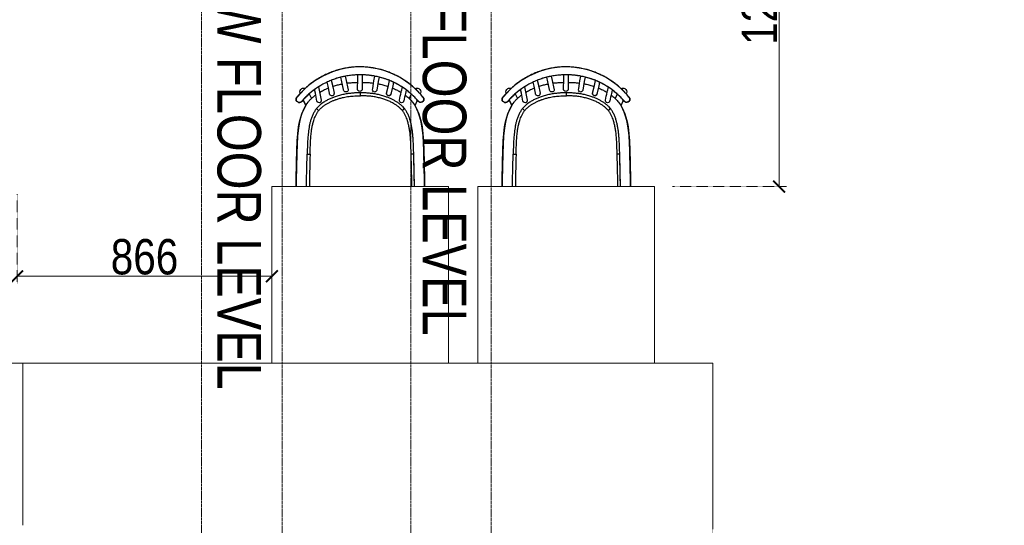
# Model space of a CAD drawing. Header units: millimetres. Extents: x -106827 to 92813, y -35754 to 7831.
# Tile 76 of 160: x -37125 to -33780, y -23568 to -21851. Entities that reach past the tile are written whole.
import ezdxf
from ezdxf.xclip import XClip

# ---------------------------------------------------------------- set-up
doc = ezdxf.new("R2010")
doc.units = ezdxf.units.MM
doc.header["$XCLIPFRAME"] = 2
doc.header["$PDMODE"] = 35
doc.linetypes.add('General Arrangement Plan$0$( Hidden )', pattern=[0.375, 0.25, -0.125])
for name, color, linetype, lineweight in [('General Arrangement Plan$0$DIM', 7, 'Continuous', 13), ('General Arrangement Plan$1$0 Existing_ Walls_Pen_No__1', 7, 'Continuous', 13), ('General Arrangement Plan$1$BEAM', 113, 'Continuous', 9)]:
    doc.layers.add(name, color=color, linetype=linetype, lineweight=lineweight)
doc.layers.add('General Arrangement Plan$1$A - Furniture', color=7, linetype='Continuous', lineweight=5, true_color=0x0066cc)
doc.layers.add('General Arrangement Plan$1$Furniture', color=7, linetype='Continuous')
doc.styles.add('General Arrangement Plan$1$Standard', font='ARIALN.TTF')
doc.styles.add('General Arrangement Plan$1$TMH-TEXT', font='simplex.shx', dxfattribs={"width": 0.8})
doc.dimstyles.new('General Arrangement Plan$1$TFS-Dim', dxfattribs={"dimtxt": 120, "dimasz": 40, "dimexe": 25, "dimexo": 25, "dimgap": 4.5, "dimtad": 1, "dimdec": 0, "dimzin": 0, "dimdsep": 46, "dimtxsty": 'General Arrangement Plan$1$Standard', "dimblk": 'General Arrangement Plan$1$_ArchTick', "dimcen": 0.09, "dimdle": 2, "dimclrd": 256, "dimclre": 8, "dimadec": 0, "dimazin": 0, "dimtfac": 1, "dimtdec": 0, "dimtofl": 0, "dimtmove": 1, "dimatfit": 3, "dimfxl": 1, "dimtolj": 1, "dimtzin": 0, "dimlwd": -1, "dimlwe": -1, "dimarcsym": 0})

# ---------------------------------------------------------------- blocks, each defined once
blk = doc.blocks.new('General Arrangement Plan$1$SPINDLE CHAIR')
at = {"layer": 'General Arrangement Plan$1$Furniture', "extrusion": (0, 0, -1)}
for p, q in [((1282.61, -174.23), (1284.59, -173.49)), ((1284.59, -173.49), (1286.18, -172.96)), ((1286.18, -172.96), (1288.27, -172.52)), ((1288.27, -172.52), (1290.36, -172.19)), ((1290.36, -172.19), (1292.63, -172.04)), ((1292.63, -172.04), (1295.52, -172.09)), ((1295.52, -172.09), (1298.2, -172.42)), ((1298.2, -172.42), (1300.62, -173.03)), ((1300.62, -173.03), (1302.78, -173.69)), ((1302.78, -173.69), (1306.07, -175.12)), ((1276.06, -178.23), (1277.89, -176.83)), ((1277.89, -176.83), (1279.72, -175.68)), ((1279.72, -175.68), (1282.61, -174.23)), ((1306.07, -175.12), (1308.79, -176.8)), ((1308.79, -176.8), (1310.91, -178.36)), ((1273.33, -180.8), (1274.66, -179.42)), ((1274.66, -179.42), (1276.06, -178.23)), ((1310.91, -178.36), (1312.34, -179.66)), ((1312.34, -179.66), (1313.54, -180.9)), ((1271.7, -183.21), (1271.72, -182.88)), ((1271.85, -183.57), (1271.7, -183.21)), ((1271.72, -182.88), (1271.93, -182.32)), ((1272.28, -183.93), (1271.85, -183.57)), ((1271.93, -182.32), (1273.33, -180.8)), ((1272.71, -184.05), (1272.28, -183.93)), ((1273.46, -183.83), (1273.1, -184.05)), ((1273.91, -183.32), (1273.46, -183.83)), ((1274.7, -185.15), (1273.91, -183.32)), ((1312.7, -183.2), (1311.81, -185.16)), ((1312.86, -183.38), (1312.7, -183.2)), ((1313.16, -183.72), (1312.86, -183.38)), ((1313.49, -184.03), (1313.16, -183.72)), ((1313.54, -180.9), (1314.57, -182.03)), ((1314.57, -183.93), (1314.37, -184.02)), ((1314.57, -182.03), (1314.81, -182.32)), ((1314.74, -183.81), (1314.57, -183.93)), ((1314.96, -183.61), (1314.74, -183.81)), ((1314.81, -182.32), (1315.04, -182.64)), ((1315.08, -183.35), (1314.96, -183.61)), ((1315.04, -182.64), (1315.12, -182.86)), ((1315.11, -183.15), (1315.08, -183.35)), ((1315.12, -182.86), (1315.11, -183.15)), ((1273.1, -184.05), (1272.71, -184.05)), ((1273.63, -187.38), (1274.7, -185.15)), ((1311.81, -185.16), (1312.22, -185.94)), ((1312.22, -185.94), (1312.6, -186.68)), ((1312.6, -186.68), (1313.15, -187.9)), ((1313.85, -184.13), (1313.49, -184.03)), ((1314.25, -184.09), (1313.85, -184.13)), ((1314.37, -184.02), (1314.25, -184.09)), ((1272.24, -192.82), (1272.65, -190.63)), ((1272.65, -190.63), (1273.03, -189.06)), ((1273.03, -189.06), (1273.63, -187.38)), ((1313.15, -187.9), (1313.7, -189.68)), ((1313.7, -189.68), (1314.07, -191.33)), ((1271.95, -195.27), (1272.24, -192.82)), ((1314.07, -191.33), (1314.31, -192.85)), ((1314.31, -192.85), (1314.62, -195.48)), ((1271.77, -198.03), (1271.95, -195.27)), ((1314.62, -195.48), (1314.63, -195.48)), ((1314.63, -195.48), (1314.9, -201.49)), ((1271.66, -201.49), (1271.72, -200.22)), ((1271.72, -200.22), (1271.77, -198.03)), ((1271.35, -215.2), (1271.66, -201.49)), ((1314.9, -201.49), (1315.21, -215.26)), ((1271.35, -215.3), (1271.35, -215.2)), ((1271.38, -215.8), (1271.35, -215.3)), ((1271.53, -216.29), (1271.38, -215.8)), ((1271.8, -216.87), (1271.53, -216.29)), ((1272.2, -217.36), (1271.8, -216.87)), ((1272.59, -217.71), (1272.2, -217.36)), ((1314.62, -217.03), (1314.14, -217.57)), ((1315.02, -216.36), (1314.62, -217.03)), ((1315.18, -215.63), (1315.02, -216.36)), ((1315.21, -215.26), (1315.18, -215.63)), ((1273.17, -218.04), (1272.59, -217.71)), ((1273.77, -218.2), (1273.17, -218.04)), ((1274.35, -218.26), (1273.77, -218.2)), ((1312.21, -218.26), (1274.35, -218.26)), ((1312.97, -218.18), (1312.21, -218.26)), ((1313.63, -217.92), (1312.97, -218.18)), ((1314.14, -217.57), (1313.63, -217.92))]:
    blk.add_line(p, q, dxfattribs=at)
at = {"layer": 'General Arrangement Plan$1$Furniture'}
for p, q in [((1281.96, -177.26), (1282.24, -178.49)), ((1283.74, -178.33), (1283.35, -176.65)), ((1286.93, -175.49), (1287.18, -177.01)), ((1287.18, -177.01), (1287.65, -179.93)), ((1288.65, -176.76), (1288.4, -175.17)), ((1289.08, -179.39), (1288.65, -176.76)), ((1292.65, -174.73), (1292.67, -176.39)), ((1292.67, -176.39), (1292.71, -179.31)), ((1294.17, -176.56), (1294.14, -174.73)), ((1294.21, -179.28), (1294.17, -176.56)), ((1298.13, -176.61), (1297.51, -179.34)), ((1298.45, -175.21), (1298.13, -176.61)), ((1298.97, -179.68), (1299.55, -177.13)), ((1299.55, -177.13), (1299.91, -175.54)), ((1303.14, -176.58), (1302.78, -178.27)), ((1304.25, -178.57), (1304.55, -177.19)), ((1282.24, -178.49), (1282.88, -181.29)), ((1284.34, -180.96), (1283.74, -178.33)), ((1302.78, -178.27), (1302.22, -180.98)), ((1303.74, -181), (1304.25, -178.57)), ((1307.13, -180.47), (1306.55, -183.31)), ((1307.47, -178.78), (1307.13, -180.47)), ((1308.56, -180.96), (1308.81, -179.7)), ((1271.71, -182.86), (1271.69, -183.03)), ((1272.21, -183.86), (1272.2, -183.86)), ((1272.84, -180.99), (1272.94, -181.21)), ((1273.91, -183.34), (1274.74, -185.15)), ((1276.73, -182.71), (1275.91, -181.3)), ((1308.01, -183.62), (1308.56, -180.96)), ((1310.7, -181.21), (1309.82, -182.71)), ((1311.82, -185.15), (1312.71, -183.2)), ((1313.7, -181.03), (1313.72, -180.99)), ((1315.1, -183.25), (1315.12, -183.08)), ((1278.23, -186.23), (1278.76, -185.65)), ((1274.84, -213.88), (1275.12, -201.67)), ((1273.2, -218.02), (1272.74, -219.01)), ((1274.96, -220.16), (1276.07, -218.26)), ((1310.49, -218.26), (1311.61, -220.16)), ((1313.82, -219.01), (1313.37, -218.02))]:
    blk.add_line(p, q, dxfattribs=at)
for centre, radius, start, end in [((1273.97, -180.47), 1.25, 117.447, 204.574), ((1273.97, -180.47), 1.25, 56.327, 117.447), ((1288.39, -179.8), 0.75, 177.8272, 270), ((1288.36, -179.75), 0.807, 272.0907, 26.554), ((1293.49, -179.54), 0.821, 163.5335, 267.6725), ((1293.43, -179.54), 0.82, 272.3434, 18.2433), ((1298.18, -179.76), 0.794, 147.9665, 6.382), ((1312.58, -180.47), 1.25, 62.553, 116.2893), ((1312.58, -180.47), 1.25, 335.4289, 62.553), ((1279.28, -183.46), 0.75, 181.8829, 270), ((1279.28, -183.46), 0.75, 270, 23.6737), ((1283.61, -181.13), 0.75, 181.8784, 270), ((1283.61, -181.13), 0.75, 192.7269, 261.4854), ((1283.61, -181.13), 0.75, 270, 23.451), ((1302.98, -181.11), 0.772, 159.0637, 8.4275), ((1307.28, -183.46), 0.75, 157.3975, 359.0775), ((1307.28, -183.46), 0.75, 167.9079, 261.4872), ((1273.88, -219.53), 1.25, 155.3531, 242.4772), ((1273.88, -219.53), 1.25, 242.4772, 329.6042), ((1312.68, -219.53), 1.25, 210.3987, 297.5228), ((1312.68, -219.53), 1.25, 297.5228, 24.6498)]:
    blk.add_arc(centre, radius, start, end, dxfattribs=at)
for points, knots in [([(1272.04, -182.25), (1272.44, -181.78), (1273.23, -180.83), (1274.55, -179.52), (1275.94, -178.28), (1277.41, -177.15), (1278.95, -176.12), (1280.56, -175.19), (1282.23, -174.38), (1283.95, -173.68), (1285.72, -173.09), (1287.51, -172.63), (1289.33, -172.3), (1291.17, -172.09), (1293.02, -172), (1294.87, -172.03), (1296.71, -172.19), (1298.53, -172.48), (1300.33, -172.89), (1302.1, -173.42), (1303.82, -174.06), (1305.5, -174.82), (1307.13, -175.69), (1308.69, -176.67), (1310.19, -177.76), (1311.62, -178.93), (1312.85, -180.1), (1313.91, -181.23), (1314.5, -181.95), (1314.8, -182.31)], [0, 0, 0, 0, 0.037753, 0.075634, 0.113559, 0.151441, 0.189193, 0.226953, 0.264842, 0.302775, 0.340664, 0.378422, 0.41605, 0.453808, 0.491609, 0.529366, 0.566994, 0.604451, 0.642035, 0.679663, 0.717248, 0.754706, 0.792252, 0.829925, 0.867641, 0.905315, 0.942862, 0.971431, 1, 1, 1, 1]), ([(1273.58, -183.72), (1273.6, -183.69), (1273.81, -183.44), (1274.22, -182.98), (1274.82, -182.34), (1275.44, -181.73), (1276.09, -181.13), (1276.76, -180.56), (1277.44, -180.01), (1278.15, -179.49), (1278.87, -179), (1279.61, -178.53), (1280.36, -178.08), (1281.13, -177.66), (1281.91, -177.28), (1282.7, -176.91), (1283.5, -176.58), (1284.32, -176.27), (1285.14, -175.99), (1285.97, -175.74), (1286.81, -175.51), (1287.65, -175.32), (1288.49, -175.15), (1289.33, -175.01), (1290.18, -174.89), (1291.04, -174.81), (1291.9, -174.75), (1292.76, -174.72), (1293.62, -174.71), (1294.48, -174.74), (1295.33, -174.79), (1296.17, -174.86), (1297.02, -174.97), (1297.87, -175.1), (1298.71, -175.26), (1299.56, -175.45), (1300.4, -175.66), (1301.23, -175.9), (1302.05, -176.17), (1302.85, -176.46), (1303.65, -176.78), (1304.44, -177.13), (1305.22, -177.51), (1306, -177.91), (1306.76, -178.34), (1307.51, -178.8), (1308.24, -179.28), (1308.95, -179.79), (1309.65, -180.32), (1310.32, -180.87), (1310.98, -181.46), (1311.62, -182.06), (1312.24, -182.69), (1312.77, -183.26), (1313.08, -183.63), (1313.21, -183.78)], [0, 0, 0, 0, 0.002447, 0.022295, 0.042261, 0.062362, 0.082432, 0.102392, 0.122335, 0.142241, 0.162094, 0.181877, 0.201575, 0.221175, 0.240642, 0.260016, 0.279377, 0.298692, 0.317932, 0.337071, 0.356085, 0.374954, 0.393681, 0.412305, 0.430984, 0.449726, 0.468494, 0.487242, 0.505929, 0.524516, 0.542973, 0.561355, 0.579829, 0.598494, 0.617308, 0.636226, 0.655197, 0.674167, 0.69307, 0.711886, 0.730801, 0.749975, 0.769325, 0.788817, 0.808412, 0.828068, 0.847741, 0.867377, 0.887033, 0.90691, 0.926834, 0.946794, 0.966779, 0.986776, 1, 1, 1, 1]), ([(1273.59, -183.71), (1273.86, -183.4), (1274.39, -182.78), (1275.25, -181.9), (1276.23, -180.99), (1277.35, -180.07), (1278.61, -179.15), (1279.94, -178.31), (1281.32, -177.55), (1282.74, -176.88), (1284.19, -176.3), (1285.67, -175.81), (1287.19, -175.41), (1288.73, -175.09), (1290.32, -174.86), (1291.96, -174.73), (1293.64, -174.7), (1295.32, -174.77), (1296.99, -174.95), (1298.66, -175.23), (1300.35, -175.63), (1302.02, -176.14), (1303.65, -176.77), (1305.23, -177.49), (1306.74, -178.31), (1308.19, -179.23), (1309.56, -180.23), (1310.86, -181.33), (1312.09, -182.5), (1312.83, -183.34), (1313.2, -183.77)], [0, 0, 0, 0, 0.0280902, 0.0561968, 0.0842871, 0.1196311, 0.1550798, 0.1905589, 0.225998, 0.2613339, 0.2956697, 0.3301173, 0.3645973, 0.3990344, 0.4333614, 0.4697086, 0.5061961, 0.5427325, 0.5792226, 0.6155721, 0.6539438, 0.6924615, 0.7310385, 0.7695742, 0.807961, 0.8462813, 0.8847285, 0.9232218, 0.9616747, 1, 1, 1, 1]), ([(1292.68, -177.27), (1292.3, -177.28), (1291.37, -177.29), (1290.07, -177.37), (1289.15, -177.49), (1288.78, -177.54)], [0, 0, 0, 0, 0.290815, 0.714107, 1, 1, 1, 1]), ([(1297.92, -177.55), (1297.9, -177.55), (1297.4, -177.46), (1296.38, -177.38), (1295.15, -177.29), (1294.41, -177.28), (1294.18, -177.28)], [0, 0, 0, 0, 0.014529, 0.407218, 0.814085, 1, 1, 1, 1]), ([(1277.69, -179.84), (1277.77, -180.21), (1278.06, -181.47), (1278.35, -182.74), (1278.55, -183.63)], [0, 0, 0, 0, 0.294869, 1, 1, 1, 1]), ([(1280.01, -183.3), (1279.81, -182.41), (1279.47, -180.95), (1279.14, -179.48), (1279.01, -178.91)], [0, 0, 0, 0, 0.60764, 1, 1, 1, 1]), ([(1282.4, -179.2), (1282.37, -179.21), (1281.9, -179.39), (1281.01, -179.82), (1280.04, -180.3), (1279.53, -180.63), (1279.42, -180.7)], [0, 0, 0, 0, 0.027238, 0.456154, 0.88281, 1, 1, 1, 1]), ([(1287.3, -177.78), (1287.12, -177.81), (1286.44, -177.92), (1285.27, -178.21), (1284.3, -178.52), (1283.82, -178.67)], [0, 0, 0, 0, 0.149242, 0.578859, 1, 1, 1, 1]), ([(1302.7, -178.67), (1302.48, -178.6), (1301.81, -178.36), (1300.71, -178.07), (1299.82, -177.88), (1299.4, -177.79)], [0, 0, 0, 0, 0.204902, 0.620005, 1, 1, 1, 1]), ([(1307.09, -180.66), (1306.88, -180.54), (1306.22, -180.14), (1305.23, -179.65), (1304.43, -179.32), (1304.12, -179.2)], [0, 0, 0, 0, 0.217756, 0.700928, 1, 1, 1, 1]), ([(1272.04, -182.25), (1272.02, -182.28), (1271.97, -182.34), (1271.91, -182.42), (1271.86, -182.5), (1271.82, -182.56), (1271.78, -182.62), (1271.75, -182.7), (1271.72, -182.78), (1271.72, -182.83), (1271.72, -182.85)], [0, 0, 0, 0, 0.145603, 0.295145, 0.452736, 0.582392, 0.680604, 0.790125, 0.922908, 1, 1, 1, 1]), ([(1271.95, -183.66), (1271.97, -183.68), (1272.06, -183.74), (1272.14, -183.81), (1272.2, -183.86)], [3.068359, 3.068359, 3.068359, 3.068359, 3.31831, 4.068359, 4.068359, 4.068359, 4.068359]), ([(1272.2, -183.85), (1272.23, -183.88), (1272.31, -183.94), (1272.46, -184.01), (1272.63, -184.06), (1272.81, -184.08), (1272.99, -184.07), (1273.16, -184.02), (1273.32, -183.94), (1273.47, -183.85), (1273.54, -183.76), (1273.58, -183.72)], [0, 0, 0, 0, 0.0780905, 0.1944638, 0.3102857, 0.4275734, 0.5443646, 0.6615738, 0.7785734, 0.8946022, 1, 1, 1, 1]), ([(1272.21, -183.86), (1272.25, -183.89), (1272.39, -183.99), (1272.67, -184.08), (1273.02, -184.07), (1273.35, -183.95), (1273.51, -183.79), (1273.59, -183.71)], [0.0043657, 0.0043657, 0.0043657, 0.0043657, 0.0966591, 0.3315507, 0.5594347, 0.779919, 1.0043657, 1.0043657, 1.0043657, 1.0043657]), ([(1278.09, -181.59), (1277.87, -181.75), (1277.28, -182.18), (1276.4, -182.97), (1275.81, -183.66), (1275.51, -184)], [0, 0, 0, 0, 0.228539, 0.61631, 1, 1, 1, 1]), ([(1278.26, -186.2), (1278.4, -186.05), (1278.66, -185.74), (1279.21, -185.21), (1279.9, -184.62), (1280.75, -184.01), (1281.66, -183.47), (1282.59, -182.99), (1283.58, -182.55), (1284.73, -182.11), (1286.05, -181.7), (1287.53, -181.35), (1289.03, -181.09), (1290.55, -180.93), (1291.95, -180.85), (1292.85, -180.84), (1293.24, -180.84)], [0, 0, 0, 0, 0.037557, 0.075114, 0.138939, 0.202999, 0.267261, 0.331548, 0.395565, 0.464161, 0.55676, 0.649619, 0.74264, 0.835639, 0.928355, 1, 1, 1, 1]), ([(1279.03, -186.85), (1279.24, -186.6), (1279.68, -186.12), (1280.42, -185.48), (1281.21, -184.92), (1282.13, -184.36), (1283.18, -183.81), (1284.38, -183.31), (1285.68, -182.85), (1287.09, -182.46), (1288.61, -182.16), (1290.14, -181.96), (1291.69, -181.86), (1292.72, -181.85), (1293.24, -181.84)], [9.0708212, 9.0708212, 9.0708212, 9.0708212, 9.133927, 9.1969201, 9.259262, 9.3214292, 9.4045431, 9.4882695, 9.5720444, 9.6718279, 9.7711799, 9.8706045, 9.9704827, 10.0708212, 10.0708212, 10.0708212, 10.0708212]), ([(1293.24, -181.84), (1293.24, -181.83), (1293.24, -181.76), (1293.24, -181.57), (1293.24, -181.3), (1293.24, -181.05), (1293.24, -180.88), (1293.24, -180.85), (1293.24, -180.84)], [10.070821, 10.070821, 10.070821, 10.070821, 10.087273, 10.212125, 10.4268, 10.641474, 10.856147, 11.070821, 11.070821, 11.070821, 11.070821]), ([(1293.24, -180.84), (1293.68, -180.85), (1294.56, -180.85), (1295.94, -180.93), (1297.39, -181.08), (1298.9, -181.33), (1300.4, -181.69), (1301.78, -182.12), (1303.02, -182.6), (1304.13, -183.11), (1305.21, -183.69), (1306.09, -184.27), (1306.78, -184.79), (1307.29, -185.22), (1307.78, -185.69), (1308.07, -186.03), (1308.22, -186.2)], [11.070821, 11.070821, 11.070821, 11.070821, 11.151038, 11.231372, 11.324409, 11.417433, 11.512078, 11.606722, 11.680895, 11.75506, 11.830633, 11.906179, 11.947031, 11.987878, 12.02935, 12.070821, 12.070821, 12.070821, 12.070821]), ([(1297.12, -182.07), (1296.8, -182.03), (1296.16, -181.95), (1294.86, -181.86), (1293.89, -181.85), (1293.24, -181.84)], [9, 9, 9, 9, 9.249457, 9.499677, 10, 10, 10, 10]), ([(1299.02, -182.4), (1298.71, -182.33), (1298.08, -182.2), (1297.44, -182.11), (1297.12, -182.07)], [8, 8, 8, 8, 8.499658, 9, 9, 9, 9]), ([(1301.35, -183.05), (1300.97, -182.92), (1300.2, -182.67), (1299.42, -182.49), (1299.02, -182.4)], [7, 7, 7, 7, 7.500986, 8, 8, 8, 8]), ([(1301.81, -183.21), (1301.74, -183.18), (1301.58, -183.13), (1301.43, -183.07), (1301.35, -183.05)], [6, 6, 6, 6, 6.499946, 7, 7, 7, 7]), ([(1302.71, -183.57), (1302.57, -183.51), (1302.27, -183.38), (1301.96, -183.27), (1301.81, -183.21)], [5, 5, 5, 5, 5.499433, 6, 6, 6, 6]), ([(1303.59, -183.97), (1303.45, -183.9), (1303.16, -183.76), (1302.86, -183.63), (1302.71, -183.57)], [4, 4, 4, 4, 4.499736, 5, 5, 5, 5]), ([(1304.45, -184.42), (1304.31, -184.35), (1304.03, -184.19), (1303.74, -184.04), (1303.59, -183.97)], [3, 3, 3, 3, 3.500135, 4, 4, 4, 4]), ([(1311.05, -184), (1310.8, -183.71), (1310.29, -183.12), (1309.43, -182.32), (1308.8, -181.8), (1308.46, -181.56), (1308.44, -181.55)], [9.1869713, 9.1869713, 9.1869713, 9.1869713, 9.5101533, 9.8359785, 10.1657672, 10.1869713, 10.1869713, 10.1869713, 10.1869713]), ([(1313.2, -183.77), (1313.22, -183.79), (1313.33, -183.91), (1313.56, -184.07), (1313.91, -184.15), (1314.27, -184.11), (1314.48, -183.99), (1314.58, -183.92)], [1, 1, 1, 1, 1.071689, 1.307433, 1.541744, 1.769658, 2, 2, 2, 2]), ([(1313.21, -183.78), (1313.23, -183.8), (1313.29, -183.87), (1313.4, -183.96), (1313.55, -184.05), (1313.72, -184.11), (1313.89, -184.13), (1314.07, -184.13), (1314.24, -184.1), (1314.41, -184.03), (1314.53, -183.97), (1314.58, -183.92), (1314.59, -183.92)], [0, 0, 0, 0, 0.05904, 0.173329, 0.285847, 0.400752, 0.513829, 0.629823, 0.74441, 0.861655, 0.977824, 1, 1, 1, 1]), ([(1314.59, -183.92), (1314.61, -183.9), (1314.69, -183.84), (1314.78, -183.77), (1314.84, -183.72)], [0, 0, 0, 0, 0.250051, 1, 1, 1, 1]), ([(1315.12, -183.09), (1315.12, -183.09), (1315.13, -183.05), (1315.13, -182.98), (1315.12, -182.88), (1315.1, -182.79), (1315.07, -182.71), (1315.04, -182.65), (1315, -182.58), (1314.95, -182.51), (1314.89, -182.42), (1314.84, -182.35), (1314.81, -182.31), (1314.8, -182.31)], [0, 0, 0, 0, 0.003605, 0.120624, 0.229091, 0.328689, 0.418785, 0.499127, 0.587843, 0.71957, 0.845278, 0.977296, 1, 1, 1, 1]), ([(1275.12, -201.66), (1275.15, -200.85), (1275.21, -199.24), (1275.29, -197.18), (1275.41, -195.5), (1275.54, -194.2), (1275.72, -192.89), (1275.95, -191.65), (1276.25, -190.46), (1276.6, -189.33), (1277.05, -188.23), (1277.58, -187.19), (1278.01, -186.56), (1278.22, -186.26)], [0, 0, 0, 0, 0.152314, 0.304633, 0.386803, 0.468967, 0.551558, 0.634133, 0.707621, 0.781091, 0.856267, 0.931414, 1, 1, 1, 1]), ([(1279.03, -186.85), (1278.84, -187.11), (1278.48, -187.64), (1278.04, -188.5), (1277.66, -189.38), (1277.31, -190.38), (1277.01, -191.51), (1276.75, -192.77), (1276.54, -194.25), (1276.37, -195.94), (1276.26, -197.86), (1276.19, -199.78), (1276.15, -201.06), (1276.12, -201.7)], [32.188056, 32.188056, 32.188056, 32.188056, 32.251035, 32.313682, 32.375857, 32.437959, 32.521077, 32.604538, 32.687818, 32.812738, 32.937834, 33.062944, 33.188056, 33.188056, 33.188056, 33.188056]), ([(1306.06, -185.5), (1305.8, -185.31), (1305.29, -184.92), (1304.73, -184.59), (1304.45, -184.42)], [2, 2, 2, 2, 2.501751, 3, 3, 3, 3]), ([(1306.94, -186.28), (1306.8, -186.15), (1306.52, -185.87), (1306.22, -185.63), (1306.06, -185.5)], [1, 1, 1, 1, 1.498519, 2, 2, 2, 2]), ([(1307.46, -186.85), (1307.37, -186.75), (1307.21, -186.56), (1307.03, -186.37), (1306.94, -186.28)], [0, 0, 0, 0, 0.500056, 1, 1, 1, 1]), ([(1310.36, -201.7), (1310.34, -201.06), (1310.29, -199.78), (1310.22, -197.86), (1310.11, -195.94), (1309.95, -194.24), (1309.73, -192.76), (1309.47, -191.5), (1309.17, -190.37), (1308.82, -189.37), (1308.44, -188.49), (1308, -187.64), (1307.64, -187.11), (1307.46, -186.85)], [18.014599, 18.014599, 18.014599, 18.014599, 18.139799, 18.26499, 18.390177, 18.515418, 18.598779, 18.682141, 18.765664, 18.827908, 18.889888, 18.95195, 19.014599, 19.014599, 19.014599, 19.014599]), ([(1308.27, -186.26), (1308.49, -186.58), (1308.92, -187.23), (1309.46, -188.28), (1309.9, -189.39), (1310.25, -190.51), (1310.52, -191.6), (1310.72, -192.66), (1310.88, -193.74), (1311.04, -195.08), (1311.16, -196.68), (1311.27, -198.96), (1311.32, -200.62), (1311.36, -201.66)], [27.08542, 27.08542, 27.08542, 27.08542, 27.15857, 27.231744, 27.307501, 27.383286, 27.45106, 27.518844, 27.587148, 27.655458, 27.77238, 27.889426, 28.08542, 28.08542, 28.08542, 28.08542])]:
    blk.add_open_spline(points, degree=3, knots=knots, dxfattribs=at)
for points, weights, degree in [([(1271.97, -183.67), (1271.76, -183.52), (1271.66, -183.28), (1271.69, -183.03)], [1, 0.910512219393, 0.910512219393, 1], 3), ([(1271.69, -183.03), (1271.66, -183.28), (1271.76, -183.51), (1271.95, -183.66)], [1, 0.9151413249, 0.9151413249, 1], 3), ([(1271.97, -183.67), (1272.05, -183.73), (1272.13, -183.8), (1272.21, -183.86)], [1, 0.999998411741, 0.999998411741, 1], 3), ([(1314.58, -183.92), (1314.7, -183.83), (1314.83, -183.73)], [1, 0.999997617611, 1], 2), ([(1315.1, -183.25), (1315.08, -183.45), (1314.98, -183.61), (1314.83, -183.73)], [1, 0.945148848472, 0.945148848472, 1], 3), ([(1314.84, -183.72), (1314.99, -183.61), (1315.08, -183.44), (1315.1, -183.25)], [1, 0.948237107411, 0.948237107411, 1], 3), ([(1278.22, -186.26), (1278.23, -186.24), (1278.25, -186.22), (1278.26, -186.2)], [1, 0.99958207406, 0.99958207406, 1], 3), ([(1308.22, -186.2), (1308.24, -186.22), (1308.25, -186.24), (1308.27, -186.26)], [1, 0.99958207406, 0.99958207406, 1], 3), ([(1275.12, -201.68), (1275.12, -201.67), (1275.12, -201.67), (1275.12, -201.66)], [1, 0.999982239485, 0.999982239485, 1], 3), ([(1311.36, -201.68), (1311.36, -201.67), (1311.36, -201.67), (1311.36, -201.66)], [1, 0.999982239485, 0.999982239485, 1], 3)]:
    blk.add_rational_spline(points, weights, degree=degree, dxfattribs=at)
for points, degree in [([(1271.95, -183.66), (1271.96, -183.67), (1271.96, -183.67), (1271.97, -183.67)], 3), ([(1273.59, -183.71), (1273.59, -183.71), (1273.58, -183.72), (1273.58, -183.72)], 3), ([(1313.21, -183.78), (1313.21, -183.78), (1313.2, -183.77), (1313.2, -183.77)], 3), ([(1314.59, -183.92), (1314.58, -183.92), (1314.58, -183.92)], 2), ([(1314.83, -183.73), (1314.83, -183.73), (1314.84, -183.73), (1314.84, -183.72)], 3), ([(1275.51, -184), (1271.82, -188.97), (1271.88, -195.66), (1271.66, -201.49)], 3), ([(1278.26, -186.2), (1278.27, -186.21), (1278.27, -186.21), (1278.28, -186.22)], 3), ([(1278.28, -186.22), (1278.29, -186.23), (1278.3, -186.24), (1278.32, -186.25)], 3), ([(1278.32, -186.25), (1278.34, -186.27), (1278.37, -186.29), (1278.39, -186.31)], 3), ([(1278.39, -186.31), (1278.42, -186.34), (1278.45, -186.37), (1278.48, -186.39)], 3), ([(1278.48, -186.39), (1278.52, -186.42), (1278.56, -186.46), (1278.6, -186.49)], 3), ([(1278.6, -186.49), (1278.64, -186.53), (1278.69, -186.56), (1278.73, -186.6)], 3), ([(1278.73, -186.6), (1278.78, -186.64), (1278.83, -186.68), (1278.88, -186.72)], 3), ([(1278.88, -186.72), (1278.93, -186.76), (1278.98, -186.81), (1279.03, -186.85)], 3), ([(1307.46, -186.85), (1307.51, -186.81), (1307.56, -186.76), (1307.61, -186.72)], 3), ([(1307.61, -186.72), (1307.66, -186.68), (1307.7, -186.64), (1307.75, -186.6)], 3), ([(1307.75, -186.6), (1307.8, -186.56), (1307.84, -186.53), (1307.88, -186.49)], 3), ([(1307.88, -186.49), (1307.92, -186.46), (1307.96, -186.43), (1308, -186.39)], 3), ([(1308, -186.39), (1308.03, -186.37), (1308.06, -186.34), (1308.09, -186.31)], 3), ([(1308.09, -186.31), (1308.12, -186.29), (1308.14, -186.27), (1308.17, -186.25)], 3), ([(1308.17, -186.25), (1308.18, -186.24), (1308.19, -186.23), (1308.21, -186.22)], 3), ([(1308.21, -186.22), (1308.21, -186.21), (1308.22, -186.21), (1308.22, -186.2)], 3), ([(1314.9, -201.49), (1314.68, -195.66), (1314.74, -188.97), (1311.05, -184)], 3), ([(1271.66, -201.49), (1271.56, -206.06), (1271.45, -210.63), (1271.35, -215.2)], 3), ([(1274.84, -213.88), (1274.94, -209.81), (1275.03, -205.75), (1275.12, -201.68)], 3), ([(1275.12, -201.66), (1275.13, -201.66), (1275.14, -201.66), (1275.14, -201.66)], 3), ([(1275.14, -201.66), (1275.16, -201.66), (1275.18, -201.67), (1275.2, -201.67)], 3), ([(1275.2, -201.67), (1275.23, -201.67), (1275.26, -201.67), (1275.29, -201.67)], 3), ([(1275.29, -201.67), (1275.33, -201.67), (1275.38, -201.67), (1275.42, -201.67)], 3), ([(1275.42, -201.67), (1275.47, -201.68), (1275.52, -201.68), (1275.57, -201.68)], 3), ([(1275.57, -201.68), (1275.63, -201.68), (1275.68, -201.68), (1275.74, -201.69)], 3), ([(1275.74, -201.69), (1275.8, -201.69), (1275.87, -201.69), (1275.93, -201.69)], 3), ([(1276.12, -201.7), (1276.03, -205.77), (1275.94, -209.84), (1275.84, -213.91)], 3), ([(1275.93, -201.69), (1275.99, -201.7), (1276.06, -201.7), (1276.12, -201.7)], 3), ([(1310.36, -201.7), (1310.45, -205.77), (1310.55, -209.84), (1310.64, -213.92)], 3), ([(1310.55, -201.7), (1310.49, -201.7), (1310.42, -201.7), (1310.36, -201.7)], 3), ([(1310.74, -201.69), (1310.68, -201.69), (1310.62, -201.69), (1310.55, -201.7)], 3), ([(1310.91, -201.68), (1310.86, -201.68), (1310.8, -201.69), (1310.74, -201.69)], 3), ([(1311.07, -201.68), (1311.01, -201.68), (1310.96, -201.68), (1310.91, -201.68)], 3), ([(1311.19, -201.67), (1311.15, -201.67), (1311.11, -201.67), (1311.07, -201.68)], 3), ([(1311.28, -201.67), (1311.25, -201.67), (1311.22, -201.67), (1311.19, -201.67)], 3), ([(1311.34, -201.67), (1311.32, -201.67), (1311.3, -201.67), (1311.28, -201.67)], 3), ([(1311.36, -201.66), (1311.35, -201.67), (1311.35, -201.67), (1311.34, -201.67)], 3), ([(1311.64, -213.89), (1311.55, -209.82), (1311.45, -205.75), (1311.36, -201.68)], 3), ([(1315.21, -215.2), (1315.11, -210.63), (1315, -206.06), (1314.9, -201.49)], 3), ([(1274.86, -213.88), (1274.86, -213.88), (1274.85, -213.88), (1274.84, -213.88)], 3), ([(1274.92, -213.88), (1274.9, -213.88), (1274.88, -213.88), (1274.86, -213.88)], 3), ([(1275.01, -213.89), (1274.98, -213.89), (1274.95, -213.88), (1274.92, -213.88)], 3), ([(1275.14, -213.89), (1275.1, -213.89), (1275.05, -213.89), (1275.01, -213.89)], 3), ([(1275.29, -213.89), (1275.24, -213.89), (1275.19, -213.89), (1275.14, -213.89)], 3), ([(1275.46, -213.9), (1275.4, -213.9), (1275.35, -213.89), (1275.29, -213.89)], 3), ([(1275.65, -213.9), (1275.59, -213.9), (1275.52, -213.9), (1275.46, -213.9)], 3), ([(1275.84, -213.91), (1275.78, -213.9), (1275.71, -213.9), (1275.65, -213.9)], 3), ([(1310.64, -213.92), (1310.7, -213.91), (1310.77, -213.91), (1310.83, -213.91)], 3), ([(1310.83, -213.91), (1310.9, -213.91), (1310.96, -213.91), (1311.02, -213.91)], 3), ([(1311.02, -213.91), (1311.08, -213.91), (1311.14, -213.9), (1311.19, -213.9)], 3), ([(1311.19, -213.9), (1311.24, -213.9), (1311.3, -213.9), (1311.35, -213.9)], 3), ([(1311.35, -213.9), (1311.39, -213.9), (1311.43, -213.9), (1311.47, -213.9)], 3), ([(1311.47, -213.9), (1311.5, -213.9), (1311.53, -213.89), (1311.56, -213.89)], 3), ([(1311.56, -213.89), (1311.58, -213.89), (1311.6, -213.89), (1311.62, -213.89)], 3), ([(1311.62, -213.89), (1311.63, -213.89), (1311.63, -213.89), (1311.64, -213.89)], 3), ([(1277.24, -215.53), (1277.24, -215.47), (1277.24, -215.4), (1277.24, -215.34)], 3), ([(1277.24, -215.34), (1287.91, -215.34), (1298.57, -215.34), (1309.24, -215.35)], 3), ([(1277.24, -215.72), (1277.24, -215.66), (1277.24, -215.6), (1277.24, -215.53)], 3), ([(1277.24, -215.89), (1277.24, -215.84), (1277.24, -215.78), (1277.24, -215.72)], 3), ([(1277.24, -216.04), (1277.24, -215.99), (1277.24, -215.94), (1277.24, -215.89)], 3), ([(1277.24, -216.17), (1277.24, -216.13), (1277.24, -216.09), (1277.24, -216.04)], 3), ([(1277.24, -216.26), (1277.24, -216.23), (1277.24, -216.2), (1277.24, -216.17)], 3), ([(1277.24, -216.32), (1277.24, -216.3), (1277.24, -216.28), (1277.24, -216.26)], 3), ([(1277.24, -216.34), (1277.24, -216.33), (1277.24, -216.32), (1277.24, -216.32)], 3), ([(1277.24, -216.34), (1287.91, -216.34), (1298.57, -216.34), (1309.24, -216.35)], 3), ([(1309.24, -215.35), (1309.24, -215.41), (1309.24, -215.48), (1309.24, -215.54)], 3), ([(1309.24, -215.54), (1309.24, -215.6), (1309.24, -215.67), (1309.24, -215.73)], 3), ([(1309.24, -215.73), (1309.24, -215.79), (1309.24, -215.85), (1309.24, -215.9)], 3), ([(1309.24, -215.9), (1309.24, -215.95), (1309.24, -216), (1309.24, -216.05)], 3), ([(1309.24, -216.05), (1309.24, -216.1), (1309.24, -216.14), (1309.24, -216.18)], 3), ([(1309.24, -216.18), (1309.24, -216.21), (1309.24, -216.24), (1309.24, -216.27)], 3), ([(1309.24, -216.27), (1309.24, -216.29), (1309.24, -216.31), (1309.24, -216.33)], 3), ([(1309.24, -216.33), (1309.24, -216.33), (1309.24, -216.34), (1309.24, -216.35)], 3), ([(1274.35, -218.26), (1286.97, -218.26), (1299.59, -218.26), (1312.21, -218.26)], 3)]:
    blk.add_open_spline(points, degree=degree, dxfattribs=at)
for points, weights, knots in [([(1274.84, -213.88), (1274.83, -214.54), (1275.07, -215.15), (1275.53, -215.61), (1275.98, -216.08), (1276.59, -216.34), (1277.24, -216.34)], [1, 0.947795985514, 0.947795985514, 1, 0.947795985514, 0.947795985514, 1], [9.593486, 9.593486, 9.593486, 9.593486, 10.390228, 10.390228, 10.390228, 11.186971, 11.186971, 11.186971, 11.186971]), ([(1277.24, -215.34), (1276.86, -215.34), (1276.51, -215.19), (1276.24, -214.92), (1275.97, -214.64), (1275.83, -214.29), (1275.84, -213.91)], [1, 0.947795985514, 0.947795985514, 1, 0.947795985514, 0.947795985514, 1], [0, 0, 0, 0, 0.796743, 0.796743, 0.796743, 1.593486, 1.593486, 1.593486, 1.593486]), ([(1309.24, -216.35), (1309.89, -216.35), (1310.5, -216.09), (1310.96, -215.63), (1311.41, -215.16), (1311.65, -214.55), (1311.64, -213.89)], [1, 0.947760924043, 0.947760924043, 1, 0.947760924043, 0.947760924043, 1], [12.186971, 12.186971, 12.186971, 12.186971, 12.983985, 12.983985, 12.983985, 13.780999, 13.780999, 13.780999, 13.780999]), ([(1310.64, -213.92), (1310.65, -214.3), (1310.51, -214.65), (1310.24, -214.93), (1309.97, -215.2), (1309.62, -215.35), (1309.24, -215.35)], [1, 0.947760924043, 0.947760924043, 1, 0.947760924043, 0.947760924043, 1], [0, 0, 0, 0, 0.797014, 0.797014, 0.797014, 1.594028, 1.594028, 1.594028, 1.594028]), ([(1271.35, -215.2), (1271.33, -216.01), (1271.63, -216.78), (1272.2, -217.36), (1272.78, -217.95), (1273.53, -218.26), (1274.35, -218.26)], [1, 0.947795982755, 0.947795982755, 1, 0.947795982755, 0.947795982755, 1], [3, 3, 3, 3, 3.796743, 3.796743, 3.796743, 4.593486, 4.593486, 4.593486, 4.593486]), ([(1312.21, -218.26), (1313.03, -218.26), (1313.78, -217.95), (1314.36, -217.36), (1314.93, -216.78), (1315.23, -216.01), (1315.21, -215.2)], [1, 0.947795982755, 0.947795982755, 1, 0.947795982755, 0.947795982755, 1], [5.593486, 5.593486, 5.593486, 5.593486, 6.390228, 6.390228, 6.390228, 7.186971, 7.186971, 7.186971, 7.186971])]:
    blk.add_rational_spline(points, weights, degree=3, knots=knots, dxfattribs=at)
blk = doc.blocks.new('General Arrangement Plan$1$_ArchTick')
at = {"color": 0, "linetype": 'ByBlock', "const_width": 0.15}
blk.add_lwpolyline([(-0.5, -0.5), (0.5, 0.5)], dxfattribs=at)
blk = doc.blocks.new('*D261')
at = {"layer": 'Defpoints', "color": 0}
for p in [(4638.5, 8335.5), (4674.4, 7066), (5061.9, 7066)]:
    blk.add_point(p, dxfattribs=at)
at = {"layer": 'General Arrangement Plan$0$DIM', "color": 8, "linetype": 'General Arrangement Plan$0$( Hidden )'}
for p, q in [((4663.5, 8335.5), (5086.9, 8335.5)), ((4699.4, 7066), (5086.9, 7066))]:
    blk.add_line(p, q, dxfattribs=at)
at = {"layer": 'General Arrangement Plan$0$DIM', "color": 8}
blk.add_line((5061.9, 8337.5), (5061.9, 7064), dxfattribs=at)
at = {"layer": 'General Arrangement Plan$0$DIM', "color": 8, "xscale": 40, "yscale": 40, "zscale": 40}
for p, rotation in [((5061.9, 8335.5), 90), ((5061.9, 7066), 270)]:
    blk.add_blockref('General Arrangement Plan$1$_ArchTick', p, dxfattribs=dict(at, rotation=rotation))
at = {"layer": 'General Arrangement Plan$0$DIM', "color": 0, "insert": (4996.1, 7700.7), "char_height": 120, "attachment_point": 5, "rotation": 90, "style": 'General Arrangement Plan$1$Standard'}
blk.add_mtext('\\A1;1270', dxfattribs=at)
blk = doc.blocks.new('*D265')
at = {"layer": 'Defpoints', "color": 0}
for p in [(2473.1, 7065.9), (3338.7, 7066.7), (3338.7, 6761.4)]:
    blk.add_point(p, dxfattribs=at)
at = {"layer": 'General Arrangement Plan$0$DIM', "color": 8, "linetype": 'General Arrangement Plan$0$( Hidden )'}
for p, q in [((2473.1, 7040.9), (2473.1, 6736.4)), ((3338.7, 7041.7), (3338.7, 6736.4))]:
    blk.add_line(p, q, dxfattribs=at)
at = {"layer": 'General Arrangement Plan$0$DIM', "color": 8}
blk.add_line((2471.1, 6761.4), (3340.7, 6761.4), dxfattribs=at)
at = {"layer": 'General Arrangement Plan$0$DIM', "color": 8, "xscale": 40, "yscale": 40, "zscale": 40, "rotation": 180}
blk.add_blockref('General Arrangement Plan$1$_ArchTick', (2473.1, 6761.4), dxfattribs=at)
at = {"layer": 'General Arrangement Plan$0$DIM', "color": 8, "xscale": 40, "yscale": 40, "zscale": 40}
blk.add_blockref('General Arrangement Plan$1$_ArchTick', (3338.7, 6761.4), dxfattribs=at)
at = {"layer": 'General Arrangement Plan$0$DIM', "color": 0, "insert": (2905.9, 6827.2), "char_height": 120, "attachment_point": 5, "style": 'General Arrangement Plan$1$Standard'}
blk.add_mtext('\\A1;866', dxfattribs=at)
blk = doc.blocks.new('*D253')
at = {"layer": 'Defpoints', "color": 0}
for p in [(6181, 6151.3), (4837.1, 6094.2), (4837.1, 5710.7)]:
    blk.add_point(p, dxfattribs=at)
at = {"layer": 'General Arrangement Plan$0$DIM', "color": 8, "linetype": 'General Arrangement Plan$0$( Hidden )'}
for p, q in [((6181, 6126.3), (6181, 5685.7)), ((4837.1, 6069.2), (4837.1, 5685.7))]:
    blk.add_line(p, q, dxfattribs=at)
at = {"layer": 'General Arrangement Plan$0$DIM', "color": 8}
blk.add_line((6183, 5710.7), (4835.1, 5710.7), dxfattribs=at)
at = {"layer": 'General Arrangement Plan$0$DIM', "color": 8, "xscale": 40, "yscale": 40, "zscale": 40, "rotation": 180}
blk.add_blockref('General Arrangement Plan$1$_ArchTick', (4837.1, 5710.7), dxfattribs=at)
at = {"layer": 'General Arrangement Plan$0$DIM', "color": 8, "xscale": 40, "yscale": 40, "zscale": 40}
blk.add_blockref('General Arrangement Plan$1$_ArchTick', (6181, 5710.7), dxfattribs=at)
at = {"layer": 'General Arrangement Plan$0$DIM', "color": 0, "insert": (5509, 5776.5), "char_height": 120, "attachment_point": 5, "style": 'General Arrangement Plan$1$Standard'}
blk.add_mtext('\\A1;1344', dxfattribs=at)
blk = doc.blocks.new('General Arrangement Plan')
at = {"layer": 'General Arrangement Plan$1$0 Existing_ Walls_Pen_No__1'}
for p, q in [((4837.1, 6466.7), (148.9, 6465.9)), ((2493, 6466.3), (2493, 5915.8)), ((4837.1, 5915.8), (4837.1, 6466.7))]:
    blk.add_line(p, q, dxfattribs=at)
at = {"layer": 'General Arrangement Plan$1$A - Furniture', "xscale": -10, "yscale": 10, "zscale": 10}
for p in [(16572, 9193), (17271.9, 9193)]:
    blk.add_blockref('General Arrangement Plan$1$SPINDLE CHAIR', p, dxfattribs=at)
at = {"layer": 'General Arrangement Plan$0$DIM', "color": 9, "true_color": 0xc7c8ca}
dim = blk.add_linear_dim(base=(4837.1, 5710.7), p1=(6181, 6151.3), p2=(4837.1, 6094.2), dimstyle='General Arrangement Plan$1$TFS-Dim', override={"dimclrd": 8}, dxfattribs=at)
dim.commit()
dim.dimension.update_dxf_attribs({"geometry": '*D253', "text_midpoint": (5509, 5776.5)})
for points in [[(3938.6, 7066.7), (3938.6, 6466.6), (3338.7, 6466.6), (3338.7, 7066.7)], [(4638.4, 7066.7), (4638.4, 6466.6), (4038.6, 6466.6), (4038.6, 7066.7)]]:
    blk.add_wipeout(points).dxf.layer = 'General Arrangement Plan$1$A - Furniture'
at = {"layer": 'General Arrangement Plan$1$A - Furniture'}
for points in [[(3938.6, 7066.7), (3938.6, 6466.6), (3338.7, 6466.6), (3338.7, 7066.7)], [(4638.4, 7066.7), (4638.4, 6466.6), (4038.6, 6466.6), (4038.6, 7066.7)]]:
    blk.add_lwpolyline(points, close=True, dxfattribs=at)
at = {"layer": 'General Arrangement Plan$1$BEAM', "linetype": 'General Arrangement Plan$0$( Hidden )', "ltscale": 11}
for points in [[(3373.3, 14050.1), (3373.2, 899.1), (3099.8, 899.1), (3099.8, 14050.1)], [(4084.2, 14050.1), (4084.2, 899.1), (3810.8, 899.1), (3810.8, 14050.1)]]:
    blk.add_lwpolyline(points, close=True, dxfattribs=at)
at = {"layer": 'General Arrangement Plan$1$BEAM', "char_height": 147.925, "width": 5195.333, "attachment_point": 7, "rotation": 270, "style": 'General Arrangement Plan$1$TMH-TEXT'}
for s, insert in [('{\\fArial|b0|i0|c0|p34;\\C5;BOTTOM OF MS SECTION @13\'-11" FROM RAW FLOOR LEVEL}', (3124, 11300.1)), ('{\\fArial|b0|i0|c0|p34;\\C5;BOTTOM OF MS SECTION @9\'-8" FROM RAW FLOOR LEVEL}', (3821.7, 11300.1))]:
    blk.add_mtext(s, dxfattribs=dict(at, insert=insert))
at = {"layer": 'General Arrangement Plan$0$DIM', "color": 9, "true_color": 0xc7c8ca}
dim = blk.add_linear_dim(base=(5061.9015, 7065.9694), p1=(4638.4964, 8335.4757), p2=(4674.416, 7065.9694), angle=90, dimstyle='General Arrangement Plan$1$TFS-Dim', override={"dimclrd": 8}, dxfattribs=at)
dim.commit()
dim.dimension.update_dxf_attribs({"geometry": '*D261', "text_midpoint": (4996.1327, 7700.7225)})
dim = blk.add_linear_dim(base=(3338.7, 6761.4), p1=(2473.1, 7065.9), p2=(3338.7, 7066.7), dimstyle='General Arrangement Plan$1$TFS-Dim', override={"dimclrd": 8}, dxfattribs=at)
dim.commit()
dim.dimension.update_dxf_attribs({"geometry": '*D265', "text_midpoint": (2905.9, 6827.2)})

msp = doc.modelspace()

# ---------------------------------------------------------------- block references
at = {"color": 7}
ref = msp.add_blockref('General Arrangement Plan', (-39606.8, -29484.1), dxfattribs=at)
XClip(ref).set_block_clipping_path([(48.7190010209, -107.5186207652), (15251.6043912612, 15253.5715002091)])

doc.saveas('drawing.dxf')
